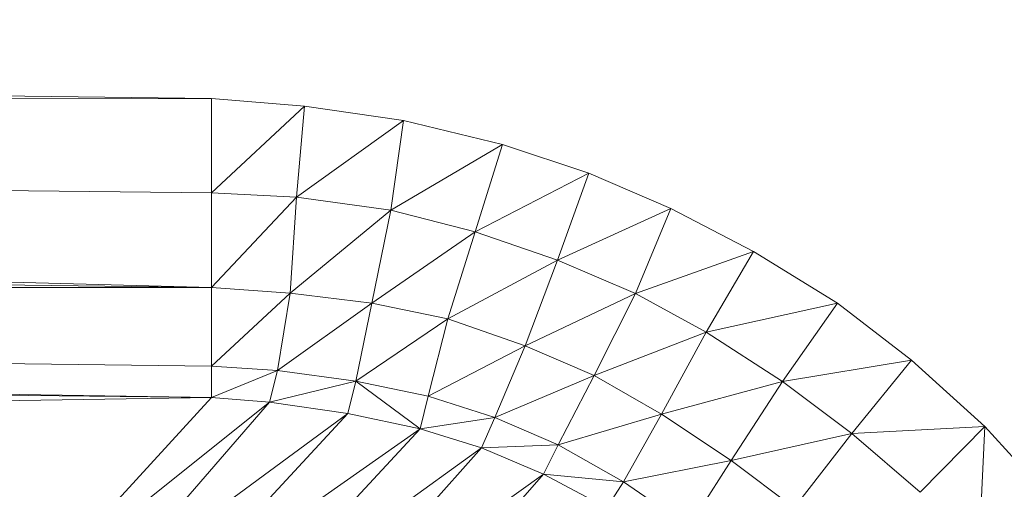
# Model space of a CAD drawing. Header units: metres. Extents: x 391.1 to 427.5, y 12.7 to 28.4.
# Tile 35 of 247: x 408.9997 to 409.0418, y 14.9055 to 14.9256. Entities that reach past the tile are written whole.
import ezdxf

# ---------------------------------------------------------------- set-up
doc = ezdxf.new("R2010")
doc.units = ezdxf.units.M
doc.layers.add('02_MOBILIARIO', color=7, linetype='Continuous', lineweight=18)

# ---------------------------------------------------------------- blocks, each defined once
blk = doc.blocks.new('Family - Plats de dutxa PS-1-153583-01_PCI_PS1')
at = {"layer": '02_MOBILIARIO', "color": 253, "true_color": 0xaaaaaa}
for p, q in [((0.704435, 0.74189), (0.409997, 0.745261)), ((0.409997, 0.745261), (0.704435, 0.74189)), ((0.704435, 0.74189), (0.409997, 0.741216)), ((0.409997, 0.741216), (0.704435, 0.74189)), ((0.708408, 0.741555), (0.704435, 0.74189)), ((0.704435, 0.74189), (0.704435, 0.737845)), ((0.704435, 0.737845), (0.704435, 0.74189)), ((0.704435, 0.74189), (0.708408, 0.741555)), ((0.708408, 0.741555), (0.704435, 0.737845)), ((0.704435, 0.737845), (0.708408, 0.741555)), ((0.708066, 0.737659), (0.708408, 0.741555)), ((0.708408, 0.741555), (0.708066, 0.737659)), ((0.71265, 0.740939), (0.708408, 0.741555)), ((0.708408, 0.741555), (0.71265, 0.740939)), ((0.409997, 0.741216), (0.704435, 0.7338)), ((0.704435, 0.7338), (0.409997, 0.741216)), ((0.409997, 0.741216), (0.704435, 0.737845)), ((0.704435, 0.737845), (0.409997, 0.741216)), ((0.71265, 0.740939), (0.708066, 0.737659)), ((0.708066, 0.737659), (0.71265, 0.740939)), ((0.712103, 0.737112), (0.71265, 0.740939)), ((0.71265, 0.740939), (0.712103, 0.737112)), ((0.716891, 0.739914), (0.71265, 0.740939)), ((0.71265, 0.740939), (0.716891, 0.739914)), ((0.716891, 0.739914), (0.712103, 0.737112)), ((0.712103, 0.737112), (0.716891, 0.739914)), ((0.716891, 0.739914), (0.715712, 0.73618)), ((0.715712, 0.73618), (0.716891, 0.739914)), ((0.720586, 0.738684), (0.716891, 0.739914)), ((0.716891, 0.739914), (0.720586, 0.738684)), ((0.720586, 0.738684), (0.715712, 0.73618)), ((0.715712, 0.73618), (0.720586, 0.738684)), ((0.719247, 0.734957), (0.720586, 0.738684)), ((0.720586, 0.738684), (0.719247, 0.734957)), ((0.724098, 0.737171), (0.720586, 0.738684)), ((0.720586, 0.738684), (0.724098, 0.737171)), ((0.704435, 0.7338), (0.704435, 0.737845)), ((0.708066, 0.737659), (0.704435, 0.737845)), ((0.704435, 0.7338), (0.704435, 0.737845)), ((0.704435, 0.737845), (0.708066, 0.737659)), ((0.708066, 0.737659), (0.704435, 0.7338)), ((0.704435, 0.7338), (0.708066, 0.737659)), ((0.707793, 0.733558), (0.708066, 0.737659)), ((0.708066, 0.737659), (0.707793, 0.733558)), ((0.712103, 0.737112), (0.708066, 0.737659)), ((0.708066, 0.737659), (0.712103, 0.737112)), ((0.409997, 0.737171), (0.704435, 0.7338)), ((0.704435, 0.7338), (0.409997, 0.737171)), ((0.712103, 0.737112), (0.707793, 0.733558)), ((0.707793, 0.733558), (0.712103, 0.737112)), ((0.711293, 0.733124), (0.712103, 0.737112)), ((0.712103, 0.737112), (0.711293, 0.733124)), ((0.715712, 0.73618), (0.712103, 0.737112)), ((0.712103, 0.737112), (0.715712, 0.73618)), ((0.724098, 0.737171), (0.719247, 0.734957)), ((0.719247, 0.734957), (0.724098, 0.737171)), ((0.724098, 0.737171), (0.722579, 0.733531)), ((0.722579, 0.733531), (0.724098, 0.737171)), ((0.727632, 0.735335), (0.724098, 0.737171)), ((0.724098, 0.737171), (0.727632, 0.735335)), ((0.715712, 0.73618), (0.711293, 0.733124)), ((0.711293, 0.733124), (0.715712, 0.73618)), ((0.714548, 0.732452), (0.715712, 0.73618)), ((0.715712, 0.73618), (0.714548, 0.732452)), ((0.719247, 0.734957), (0.715712, 0.73618)), ((0.715712, 0.73618), (0.719247, 0.734957)), ((0.727632, 0.735335), (0.722579, 0.733531)), ((0.722579, 0.733531), (0.727632, 0.735335)), ((0.725607, 0.731878), (0.727632, 0.735335)), ((0.727632, 0.735335), (0.725607, 0.731878)), ((0.731232, 0.733117), (0.727632, 0.735335)), ((0.727632, 0.735335), (0.731232, 0.733117)), ((0.719247, 0.734957), (0.714548, 0.732452)), ((0.714548, 0.732452), (0.719247, 0.734957)), ((0.717854, 0.73129), (0.719247, 0.734957)), ((0.719247, 0.734957), (0.717854, 0.73129)), ((0.719247, 0.734957), (0.722579, 0.733531)), ((0.722579, 0.733531), (0.719247, 0.734957)), ((0.409997, 0.7338), (0.704435, 0.729081)), ((0.704435, 0.729081), (0.409997, 0.7338)), ((0.409997, 0.7338), (0.704435, 0.730429)), ((0.704435, 0.7338), (0.409997, 0.7338)), ((0.704435, 0.730429), (0.409997, 0.7338)), ((0.409997, 0.7338), (0.704435, 0.7338)), ((0.704435, 0.7338), (0.704435, 0.730429)), ((0.704435, 0.730429), (0.704435, 0.7338)), ((0.704435, 0.7338), (0.707793, 0.733558)), ((0.707793, 0.733558), (0.704435, 0.7338)), ((0.707793, 0.733558), (0.704435, 0.730429)), ((0.704435, 0.730429), (0.707793, 0.733558)), ((0.707248, 0.730237), (0.707793, 0.733558)), ((0.707793, 0.733558), (0.707248, 0.730237)), ((0.707793, 0.733558), (0.711293, 0.733124)), ((0.711293, 0.733124), (0.707793, 0.733558)), ((0.722579, 0.733531), (0.717854, 0.73129)), ((0.717854, 0.73129), (0.722579, 0.733531)), ((0.722579, 0.733531), (0.72081, 0.730019)), ((0.72081, 0.730019), (0.722579, 0.733531)), ((0.722579, 0.733531), (0.725607, 0.731878)), ((0.725607, 0.731878), (0.722579, 0.733531)), ((0.711293, 0.733124), (0.707248, 0.730237)), ((0.707248, 0.730237), (0.711293, 0.733124)), ((0.710613, 0.729785), (0.711293, 0.733124)), ((0.711293, 0.733124), (0.710613, 0.729785)), ((0.711293, 0.733124), (0.714548, 0.732452)), ((0.714548, 0.732452), (0.711293, 0.733124)), ((0.731232, 0.733117), (0.725607, 0.731878)), ((0.725607, 0.731878), (0.731232, 0.733117)), ((0.728874, 0.729771), (0.731232, 0.733117)), ((0.731232, 0.733117), (0.728874, 0.729771)), ((0.734405, 0.730688), (0.731232, 0.733117)), ((0.731232, 0.733117), (0.734405, 0.730688)), ((0.409997, 0.732452), (0.704435, 0.729081)), ((0.704435, 0.729081), (0.409997, 0.732452)), ((0.714548, 0.732452), (0.710613, 0.729785)), ((0.710613, 0.729785), (0.714548, 0.732452)), ((0.713706, 0.72914), (0.714548, 0.732452)), ((0.714548, 0.732452), (0.713706, 0.72914)), ((0.714548, 0.732452), (0.717854, 0.73129)), ((0.717854, 0.73129), (0.714548, 0.732452)), ((0.725607, 0.731878), (0.72081, 0.730019)), ((0.72081, 0.730019), (0.725607, 0.731878)), ((0.725607, 0.731878), (0.7237, 0.728375)), ((0.7237, 0.728375), (0.725607, 0.731878)), ((0.728874, 0.729771), (0.725607, 0.731878)), ((0.725607, 0.731878), (0.728874, 0.729771)), ((0.717854, 0.73129), (0.713706, 0.72914)), ((0.713706, 0.72914), (0.717854, 0.73129)), ((0.716562, 0.728223), (0.717854, 0.73129)), ((0.717854, 0.73129), (0.716562, 0.728223)), ((0.717854, 0.73129), (0.72081, 0.730019)), ((0.72081, 0.730019), (0.717854, 0.73129)), ((0.734405, 0.730688), (0.728874, 0.729771)), ((0.728874, 0.729771), (0.734405, 0.730688)), ((0.731851, 0.72754), (0.734405, 0.730688)), ((0.734405, 0.730688), (0.731851, 0.72754)), ((0.737533, 0.727847), (0.734405, 0.730688)), ((0.734405, 0.730688), (0.737533, 0.727847)), ((0.704435, 0.729081), (0.704435, 0.730429)), ((0.707248, 0.730237), (0.704435, 0.730429)), ((0.704435, 0.729081), (0.704435, 0.730429)), ((0.704435, 0.730429), (0.707248, 0.730237)), ((0.707248, 0.730237), (0.704435, 0.729081)), ((0.704435, 0.729081), (0.707248, 0.730237)), ((0.706908, 0.728879), (0.707248, 0.730237)), ((0.707248, 0.730237), (0.706908, 0.728879)), ((0.710613, 0.729785), (0.707248, 0.730237)), ((0.707248, 0.730237), (0.710613, 0.729785)), ((0.710613, 0.729785), (0.706908, 0.728879)), ((0.706908, 0.728879), (0.710613, 0.729785)), ((0.710613, 0.729785), (0.710273, 0.728393)), ((0.710613, 0.729785), (0.710273, 0.728393)), ((0.713706, 0.72914), (0.710613, 0.729785)), ((0.713367, 0.727748), (0.710613, 0.729785)), ((0.710613, 0.729785), (0.713706, 0.72914)), ((0.710613, 0.729785), (0.713367, 0.727748)), ((0.72081, 0.730019), (0.716562, 0.728223)), ((0.716562, 0.728223), (0.72081, 0.730019)), ((0.719267, 0.727059), (0.72081, 0.730019)), ((0.72081, 0.730019), (0.719267, 0.727059)), ((0.72081, 0.730019), (0.7237, 0.728375)), ((0.7237, 0.728375), (0.72081, 0.730019)), ((0.728874, 0.729771), (0.7237, 0.728375)), ((0.7237, 0.728375), (0.728874, 0.729771)), ((0.726682, 0.726384), (0.728874, 0.729771)), ((0.728874, 0.729771), (0.726682, 0.726384)), ((0.728874, 0.729771), (0.731851, 0.72754)), ((0.731851, 0.72754), (0.728874, 0.729771)), ((0.704435, 0.729081), (0.409997, 0.724362)), ((0.409997, 0.724362), (0.704435, 0.729081)), ((0.704435, 0.729081), (0.697019, 0.720991)), ((0.697019, 0.720991), (0.704435, 0.729081)), ((0.706908, 0.728879), (0.697019, 0.720991)), ((0.697019, 0.720991), (0.706908, 0.728879)), ((0.699866, 0.720754), (0.706908, 0.728879)), ((0.706908, 0.728879), (0.699866, 0.720754)), ((0.704435, 0.729081), (0.706908, 0.728879)), ((0.706908, 0.728879), (0.704435, 0.729081)), ((0.706908, 0.728879), (0.710273, 0.728393)), ((0.710273, 0.728393), (0.706908, 0.728879)), ((0.713367, 0.727748), (0.713706, 0.72914)), ((0.713367, 0.727748), (0.713706, 0.72914)), ((0.716562, 0.728223), (0.713706, 0.72914)), ((0.713706, 0.72914), (0.716562, 0.728223)), ((0.710273, 0.728393), (0.699866, 0.720754)), ((0.699866, 0.720754), (0.710273, 0.728393)), ((0.702759, 0.720304), (0.710273, 0.728393)), ((0.710273, 0.728393), (0.702759, 0.720304)), ((0.710273, 0.728393), (0.713367, 0.727748)), ((0.713367, 0.727748), (0.710273, 0.728393)), ((0.716562, 0.728223), (0.713367, 0.727748)), ((0.713367, 0.727748), (0.716562, 0.728223)), ((0.715984, 0.726933), (0.716562, 0.728223)), ((0.716562, 0.728223), (0.715984, 0.726933)), ((0.719267, 0.727059), (0.716562, 0.728223)), ((0.716562, 0.728223), (0.719267, 0.727059)), ((0.7237, 0.728375), (0.719267, 0.727059)), ((0.719267, 0.727059), (0.7237, 0.728375)), ((0.722075, 0.725476), (0.7237, 0.728375)), ((0.7237, 0.728375), (0.722075, 0.725476)), ((0.7237, 0.728375), (0.726682, 0.726384)), ((0.726682, 0.726384), (0.7237, 0.728375)), ((0.713367, 0.727748), (0.702759, 0.720304)), ((0.702759, 0.720304), (0.713367, 0.727748)), ((0.705764, 0.719553), (0.713367, 0.727748)), ((0.713367, 0.727748), (0.705764, 0.719553)), ((0.713367, 0.727748), (0.715984, 0.726933)), ((0.715984, 0.726933), (0.713367, 0.727748)), ((0.737533, 0.727847), (0.731851, 0.72754)), ((0.731851, 0.72754), (0.737533, 0.727847)), ((0.734772, 0.725036), (0.737533, 0.727847)), ((0.737533, 0.727847), (0.734772, 0.725036)), ((0.737277, 0.722115), (0.737533, 0.727847)), ((0.737533, 0.727847), (0.737277, 0.722115)), ((0.740424, 0.724669), (0.737533, 0.727847)), ((0.737533, 0.727847), (0.740424, 0.724669)), ((0.731851, 0.72754), (0.726682, 0.726384)), ((0.726682, 0.726384), (0.731851, 0.72754)), ((0.729379, 0.724362), (0.731851, 0.72754)), ((0.731851, 0.72754), (0.729379, 0.724362)), ((0.731851, 0.72754), (0.734772, 0.725036)), ((0.734772, 0.725036), (0.731851, 0.72754)), ((0.715984, 0.726933), (0.705764, 0.719553)), ((0.705764, 0.719553), (0.715984, 0.726933)), ((0.708656, 0.71869), (0.715984, 0.726933)), ((0.715984, 0.726933), (0.708656, 0.71869)), ((0.719267, 0.727059), (0.715984, 0.726933)), ((0.715984, 0.726933), (0.719267, 0.727059)), ((0.715984, 0.726933), (0.71865, 0.725804)), ((0.71865, 0.725804), (0.715984, 0.726933)), ((0.71865, 0.725804), (0.719267, 0.727059)), ((0.719267, 0.727059), (0.71865, 0.725804)), ((0.719267, 0.727059), (0.722075, 0.725476)), ((0.722075, 0.725476), (0.719267, 0.727059)), ((0.726682, 0.726384), (0.722075, 0.725476)), ((0.722075, 0.725476), (0.726682, 0.726384)), ((0.724867, 0.723552), (0.726682, 0.726384)), ((0.726682, 0.726384), (0.724867, 0.723552)), ((0.726682, 0.726384), (0.729379, 0.724362)), ((0.729379, 0.724362), (0.726682, 0.726384)), ((0.71865, 0.725804), (0.708656, 0.71869)), ((0.708656, 0.71869), (0.71865, 0.725804)), ((0.711361, 0.717527), (0.71865, 0.725804)), ((0.71865, 0.725804), (0.711361, 0.717527)), ((0.71865, 0.725804), (0.721359, 0.724354)), ((0.722075, 0.725476), (0.71865, 0.725804)), ((0.721359, 0.724354), (0.71865, 0.725804)), ((0.71865, 0.725804), (0.722075, 0.725476)), ((0.721359, 0.724354), (0.722075, 0.725476)), ((0.722075, 0.725476), (0.721359, 0.724354)), ((0.722075, 0.725476), (0.724867, 0.723552)), ((0.724867, 0.723552), (0.722075, 0.725476))]:
    blk.add_line(p, q, dxfattribs=at)
blk = doc.blocks.new('LONDR55-XX_ZZ-ARQ-CAA-M3D-Londres55_ifc-1-01_PCI_PS1')
at = {"layer": '02_MOBILIARIO', "color": 253, "lineweight": 18, "true_color": 0xaaaaaa}
blk.add_blockref('Family - Plats de dutxa PS-1-153583-01_PCI_PS1', (408.303442, 14.180351), dxfattribs=at)

msp = doc.modelspace()

# ---------------------------------------------------------------- block references
at = {"lineweight": 5}
msp.add_blockref('LONDR55-XX_ZZ-ARQ-CAA-M3D-Londres55_ifc-1-01_PCI_PS1', (0, 0), dxfattribs=at)

doc.saveas('drawing.dxf')
